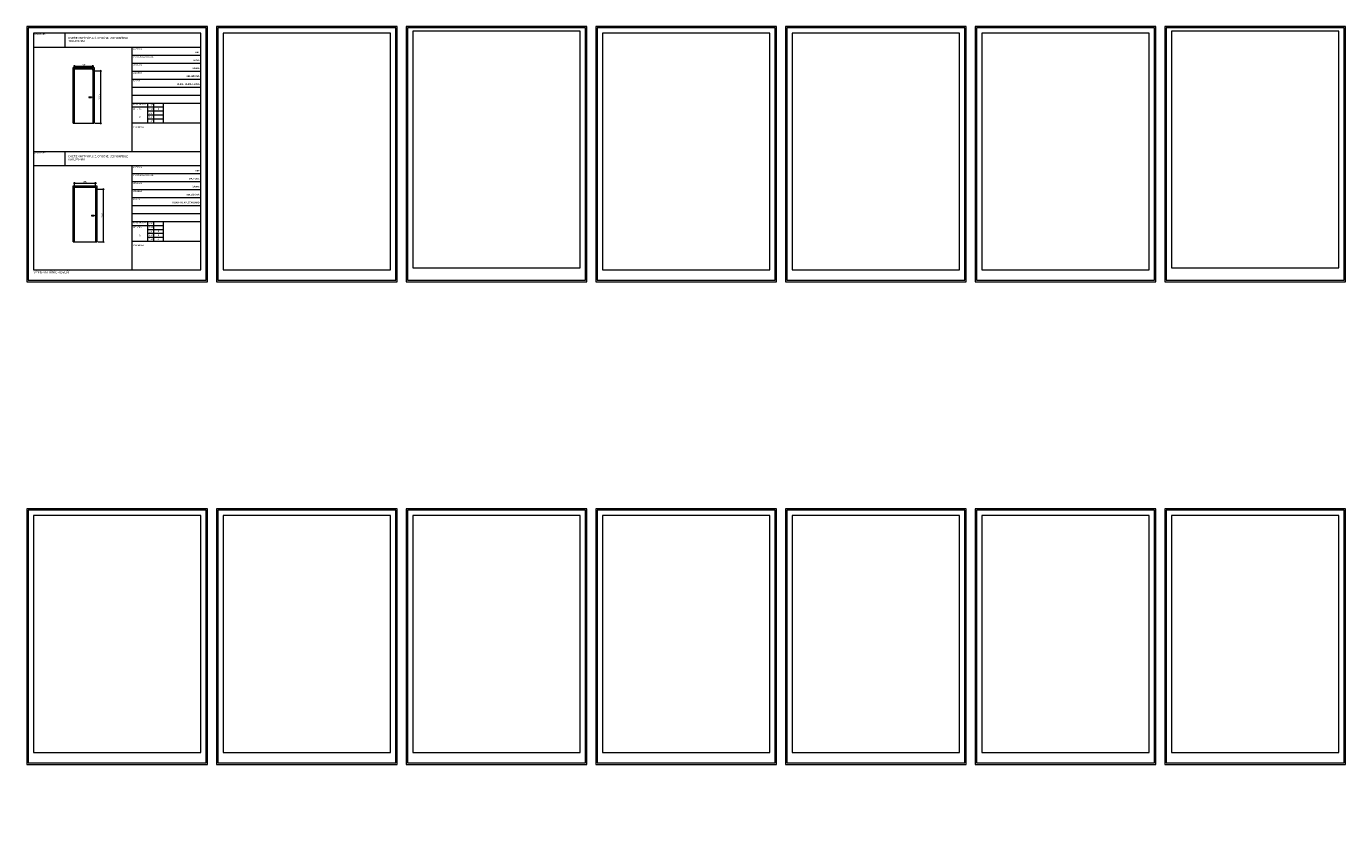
# Model space of a CAD drawing. Header units: millimetres. Extents: x 1370 to 200126, y -9734 to 86273.
# Tile 5 of 23: x 28658 to 78313, y -7478 to 23093. Entities that reach past the tile are written whole.
import ezdxf

# ---------------------------------------------------------------- set-up
doc = ezdxf.new("R2010")
doc.units = ezdxf.units.MM
doc.layers.get('0').update_dxf_attribs({"plot": 0})
doc.layers.add('000_NETISK', color=32, linetype='Continuous', lineweight=9, plot=False)
for name, color, linetype, lineweight in [('01_STAV_DVERE', 21, 'Continuous', 9), ('01_STAV_popis100', 4, 'Continuous', 13), ('AA_DVEŘE VNITŘNÍ', 21, 'Continuous', 15), ('AA_KOTY', 4, 'Continuous', 13), ('AA_POPIS', 7, 'Continuous', 13), ('AA_ROZPISKY', 7, 'Continuous', 15)]:
    doc.layers.add(name, color=color, linetype=linetype, lineweight=lineweight)
doc.styles.add('5.0 M50', font='arial.ttf', dxfattribs={"height": 250})
doc.styles.add('KCA', font='arial.ttf')
doc.styles.get("Standard").update_dxf_attribs({"font": 'arial.ttf'})
doc.dimstyles.new('AS20', dxfattribs={"dimtxt": 60, "dimasz": 50, "dimexe": 30, "dimexo": 30, "dimgap": 20, "dimtad": 0, "dimdec": 0, "dimrnd": 5, "dimdsep": 46, "dimtxsty": 'KCA', "dimblk1": 'OBLIQUE', "dimblk2": 'OBLIQUE', "dimsah": 1, "dimcen": 100, "dimdle": 30, "dimclrd": 256, "dimclre": 256, "dimclrt": 256, "dimadec": 0, "dimazin": 0, "dimtfac": 0.8, "dimtdec": 0, "dimtix": 1, "dimtmove": 1, "dimatfit": 0, "dimldrblk": 'OPEN', "dimfxl": 1, "dimtvp": 0.8, "dimtolj": 1, "dimlwd": -1, "dimlwe": -1, "dimarcsym": 0})

# ---------------------------------------------------------------- blocks, each defined once
blk = doc.blocks.new('_OBLIQUE')
at = {"color": 0, "linetype": 'ByBlock'}
blk.add_line((-0.5, -0.5), (0.5, 0.5), dxfattribs=at)
blk = doc.blocks.new('*D113')
at = {"layer": 'AA_KOTY', "transparency": 16777216}
for p, q in [((31244, 21415), (31487, 21415)), ((31457, 19415), (31457, 21445)), ((31244, 19445), (31487, 19445))]:
    blk.add_line(p, q, dxfattribs=at)
at = {"layer": 'Defpoints', "color": 0, "transparency": 16777216}
for p in [(31214, 21415), (31457, 21415), (31214, 19445)]:
    blk.add_point(p, dxfattribs=at)
at = {"layer": 'AA_KOTY', "transparency": 16777216, "xscale": 50, "yscale": 50, "zscale": 50}
for p, rotation in [((31457, 21415), 90), ((31457, 19445), 270)]:
    blk.add_blockref('_OBLIQUE', p, dxfattribs=dict(at, rotation=rotation))
at = {"layer": 'AA_KOTY', "transparency": 16777216, "insert": (31408, 20430), "char_height": 60, "attachment_point": 5, "rotation": 90, "style": 'KCA'}
blk.add_mtext('\\A1;1970', dxfattribs=at)
blk = doc.blocks.new('_OPEN')
at = {"color": 0, "linetype": 'ByBlock'}
for p, q in [((-1, 0.17), (0, 0)), ((0, 0), (-1, -0.17)), ((0, 0), (-1, 0))]:
    blk.add_line(p, q, dxfattribs=at)
blk = doc.blocks.new('*U48')
at = {"layer": '01_STAV_DVERE', "color": 0, "linetype": 'ByBlock', "lineweight": -2}
for p, q in [((0, 0), (0, 2100)), ((0, 2100), (800, 2100)), ((50, 0), (50, 2050)), ((50, 2050), (750, 2050)), ((750, 2050), (750, 0)), ((800, 2100), (800, 0)), ((600, 1000), (600, 975)), ((600, 1000), (700, 1000)), ((700, 1000), (700, 975)), ((600, 975), (700, 975)), ((0, 0), (800, 0))]:
    blk.add_line(p, q, dxfattribs=at)
blk = doc.blocks.new('*D114')
at = {"layer": 'AA_KOTY', "transparency": 16777216}
for p, q in [((30434, 21599), (31194, 21599)), ((30464, 21445), (30464, 21629)), ((31164, 21445), (31164, 21629))]:
    blk.add_line(p, q, dxfattribs=at)
at = {"layer": 'Defpoints', "color": 0, "transparency": 16777216}
for p in [(30464, 21415), (31164, 21599), (31164, 21415)]:
    blk.add_point(p, dxfattribs=at)
at = {"layer": 'AA_KOTY', "transparency": 16777216, "xscale": 50, "yscale": 50, "zscale": 50, "rotation": 180}
blk.add_blockref('_OBLIQUE', (30464, 21599), dxfattribs=at)
at = {"layer": 'AA_KOTY', "transparency": 16777216, "xscale": 50, "yscale": 50, "zscale": 50}
blk.add_blockref('_OBLIQUE', (31164, 21599), dxfattribs=at)
at = {"layer": 'AA_KOTY', "transparency": 16777216, "insert": (30814, 21649), "char_height": 60, "attachment_point": 5, "style": 'KCA'}
blk.add_mtext('\\A1;700', dxfattribs=at)
blk = doc.blocks.new('*D96')
at = {"layer": 'AA_KOTY', "transparency": 16777216}
for p, q in [((31344, 16960), (31587, 16960)), ((31557, 14960), (31557, 16990)), ((31344, 14990), (31587, 14990))]:
    blk.add_line(p, q, dxfattribs=at)
at = {"layer": 'Defpoints', "color": 0, "transparency": 16777216}
for p in [(31314, 16960), (31557, 16960), (31314, 14990)]:
    blk.add_point(p, dxfattribs=at)
at = {"layer": 'AA_KOTY', "transparency": 16777216, "xscale": 50, "yscale": 50, "zscale": 50}
for p, rotation in [((31557, 16960), 90), ((31557, 14990), 270)]:
    blk.add_blockref('_OBLIQUE', p, dxfattribs=dict(at, rotation=rotation))
at = {"layer": 'AA_KOTY', "transparency": 16777216, "insert": (31508, 15975), "char_height": 60, "attachment_point": 5, "rotation": 90, "style": 'KCA'}
blk.add_mtext('\\A1;1970', dxfattribs=at)
blk = doc.blocks.new('*U46')
at = {"layer": '01_STAV_DVERE', "color": 0, "linetype": 'ByBlock', "lineweight": -2}
for p, q in [((0, 0), (0, 2100)), ((0, 2100), (900, 2100)), ((50, 0), (50, 2050)), ((50, 2050), (850, 2050)), ((850, 2050), (850, 0)), ((900, 2100), (900, 0)), ((700, 1000), (700, 975)), ((700, 1000), (800, 1000)), ((800, 1000), (800, 975)), ((700, 975), (800, 975)), ((0, 0), (900, 0))]:
    blk.add_line(p, q, dxfattribs=at)
blk = doc.blocks.new('*D97')
at = {"layer": 'AA_KOTY', "transparency": 16777216}
for p, q in [((30434, 17194), (31294, 17194)), ((30464, 17040), (30464, 17224)), ((31264, 17040), (31264, 17224))]:
    blk.add_line(p, q, dxfattribs=at)
at = {"layer": 'Defpoints', "color": 0, "transparency": 16777216}
for p in [(30464, 17010), (31264, 17194), (31264, 17010)]:
    blk.add_point(p, dxfattribs=at)
at = {"layer": 'AA_KOTY', "transparency": 16777216, "xscale": 50, "yscale": 50, "zscale": 50, "rotation": 180}
blk.add_blockref('_OBLIQUE', (30464, 17194), dxfattribs=at)
at = {"layer": 'AA_KOTY', "transparency": 16777216, "xscale": 50, "yscale": 50, "zscale": 50}
blk.add_blockref('_OBLIQUE', (31264, 17194), dxfattribs=at)
at = {"layer": 'AA_KOTY', "transparency": 16777216, "insert": (30864, 17244), "char_height": 60, "attachment_point": 5, "style": 'KCA'}
blk.add_mtext('\\A1;800', dxfattribs=at)

msp = doc.modelspace()

# ---------------------------------------------------------------- linework, layer by layer
at = {"layer": '000_NETISK', "color": 7, "ltscale": 1000}
for points in [[(28673, 23092.9), (28673, 13475.7), (35473, 13475.7), (35473, 23092.9)], [(28673, 13475.7), (35473, 13475.7), (35473, 23092.9), (28673, 23092.9)], [(28723, 23042.9), (28723, 13543.3), (35423, 13543.3), (35423, 23042.9)], [(35813, 23092.9), (35813, 13475.7), (42613, 13475.7), (42613, 23092.9)], [(35813, 13475.7), (42613, 13475.7), (42613, 23092.9), (35813, 23092.9)], [(35863, 23042.9), (35863, 13543.3), (42563, 13543.3), (42563, 23042.9)], [(42953, 23092.9), (42953, 13475.7), (49753, 13475.7), (49753, 23092.9)], [(42953, 13475.7), (49753, 13475.7), (49753, 23092.9), (42953, 23092.9)], [(43003, 23042.9), (43003, 13543.3), (49703, 13543.3), (49703, 23042.9)], [(50093, 23092.9), (50093, 13475.7), (56893, 13475.7), (56893, 23092.9)], [(50093, 13475.7), (56893, 13475.7), (56893, 23092.9), (50093, 23092.9)], [(50143, 23042.9), (50143, 13543.3), (56843, 13543.3), (56843, 23042.9)], [(57233, 23092.9), (57233, 13475.7), (64033, 13475.7), (64033, 23092.9)], [(57233, 13475.7), (64033, 13475.7), (64033, 23092.9), (57233, 23092.9)], [(57283, 23042.9), (57283, 13543.3), (63983, 13543.3), (63983, 23042.9)], [(64373, 23092.9), (64373, 13475.7), (71173, 13475.7), (71173, 23092.9)], [(64373, 13475.7), (71173, 13475.7), (71173, 23092.9), (64373, 23092.9)], [(64423, 23042.9), (64423, 13543.3), (71123, 13543.3), (71123, 23042.9)], [(71513, 23092.9), (71513, 13475.7), (78313, 13475.7), (78313, 23092.9)], [(71513, 13475.7), (78313, 13475.7), (78313, 23092.9), (71513, 23092.9)], [(71563, 23042.9), (71563, 13543.3), (78263, 13543.3), (78263, 23042.9)], [(28673, 4928.9), (28673, -4688.2), (35473, -4688.2), (35473, 4928.9)], [(28673, -4688.2), (35473, -4688.2), (35473, 4928.9), (28673, 4928.9)], [(28723, 4878.9), (28723, -4620.6), (35423, -4620.6), (35423, 4878.9)], [(35813, 4928.9), (35813, -4688.2), (42613, -4688.2), (42613, 4928.9)], [(35813, -4688.2), (42613, -4688.2), (42613, 4928.9), (35813, 4928.9)], [(35863, 4878.9), (35863, -4620.6), (42563, -4620.6), (42563, 4878.9)], [(42953, 4928.9), (42953, -4688.2), (49753, -4688.2), (49753, 4928.9)], [(42953, -4688.2), (49753, -4688.2), (49753, 4928.9), (42953, 4928.9)], [(43003, 4878.9), (43003, -4620.6), (49703, -4620.6), (49703, 4878.9)], [(50093, 4928.9), (50093, -4688.2), (56893, -4688.2), (56893, 4928.9)], [(50093, -4688.2), (56893, -4688.2), (56893, 4928.9), (50093, 4928.9)], [(50143, 4878.9), (50143, -4620.6), (56843, -4620.6), (56843, 4878.9)], [(57233, 4928.9), (57233, -4688.2), (64033, -4688.2), (64033, 4928.9)], [(57233, -4688.2), (64033, -4688.2), (64033, 4928.9), (57233, 4928.9)], [(57283, 4878.9), (57283, -4620.6), (63983, -4620.6), (63983, 4878.9)], [(64373, 4928.9), (64373, -4688.2), (71173, -4688.2), (71173, 4928.9)], [(64373, -4688.2), (71173, -4688.2), (71173, 4928.9), (64373, 4928.9)], [(64423, 4878.9), (64423, -4620.6), (71123, -4620.6), (71123, 4878.9)], [(71513, 4928.9), (71513, -4688.2), (78313, -4688.2), (78313, 4928.9)], [(71513, -4688.2), (78313, -4688.2), (78313, 4928.9), (71513, 4928.9)], [(71563, 4878.9), (71563, -4620.6), (78263, -4620.6), (78263, 4878.9)]]:
    msp.add_lwpolyline(points, close=True, dxfattribs=at)
at = {"layer": '01_STAV_popis100', "color": 7, "ltscale": 1000}
for p, q in [((30108, 22842.9), (30108, 22308.9)), ((28923, 22308.9), (35223, 22308.9)), ((32630, 22308.9), (32630, 18385.4)), ((32630, 22008.9), (35223, 22008.9)), ((32630, 21708.9), (35223, 21708.9)), ((32630, 21408.9), (35223, 21408.9)), ((32630, 21108.9), (35223, 21108.9)), ((32630, 20808.9), (35223, 20808.9)), ((32630, 20508.9), (35223, 20508.9)), ((32630, 20208.9), (35223, 20208.9)), ((32630, 20058.9), (33801, 20058.9)), ((33215.5, 20208.9), (33215.5, 19458.9)), ((33215.5, 19908.9), (33801, 19908.9)), ((33445, 20208.9), (33445, 19458.9)), ((33801, 20208.9), (33801, 19458.9)), ((32630, 19458.9), (35223, 19458.9)), ((33215.5, 19758.9), (33801, 19758.9)), ((33215.5, 19608.9), (33801, 19608.9)), ((28923, 18387.9), (35223, 18387.9)), ((30108, 18387.9), (30108, 17853.9)), ((28923, 17853.9), (35223, 17853.9)), ((32630, 17853.9), (32630, 13930.4)), ((32630, 17553.9), (35223, 17553.9)), ((32630, 17553.9), (35223, 17553.9)), ((32630, 17253.9), (35223, 17253.9)), ((32630, 17253.9), (35223, 17253.9)), ((32630, 16953.9), (35223, 16953.9)), ((32630, 16953.9), (35223, 16953.9)), ((32630, 16653.9), (35223, 16653.9)), ((32630, 16653.9), (35223, 16653.9)), ((32630, 16353.9), (35223, 16353.9)), ((32630, 16353.9), (35223, 16353.9)), ((32630, 16053.9), (35223, 16053.9)), ((32630, 16053.9), (35223, 16053.9)), ((32630, 15753.9), (35223, 15753.9)), ((32630, 15753.9), (35223, 15753.9)), ((32630, 15603.9), (33801, 15603.9)), ((32630, 15603.9), (33801, 15603.9)), ((33215.5, 15753.9), (33215.5, 15003.9)), ((33215.5, 15753.9), (33215.5, 15003.9)), ((33215.5, 15453.9), (33801, 15453.9)), ((33215.5, 15453.9), (33801, 15453.9)), ((33445, 15753.9), (33445, 15003.9)), ((33445, 15753.9), (33445, 15003.9)), ((33801, 15753.9), (33801, 15003.9)), ((33801, 15753.9), (33801, 15003.9)), ((32630, 15003.9), (35223, 15003.9)), ((32630, 15003.9), (35223, 15003.9)), ((33215.5, 15303.9), (33801, 15303.9)), ((33215.5, 15303.9), (33801, 15303.9)), ((33215.5, 15153.9), (33801, 15153.9)), ((33215.5, 15153.9), (33801, 15153.9))]:
    msp.add_line(p, q, dxfattribs=at)
for points in [[(28923, 22842.9), (28923, 13932.9), (35223, 13932.9), (35223, 22842.9)], [(36063, 22842.9), (36063, 13932.9), (42363, 13932.9), (42363, 22842.9)], [(43203, 22910.5), (43203, 14000.5), (49503, 14000.5), (49503, 22910.5)], [(50343, 22842.9), (50343, 13932.9), (56643, 13932.9), (56643, 22842.9)], [(57483, 22842.9), (57483, 13932.9), (63783, 13932.9), (63783, 22842.9)], [(64623, 22842.9), (64623, 13932.9), (70923, 13932.9), (70923, 22842.9)], [(71763, 22910.5), (71763, 14000.5), (78063, 14000.5), (78063, 22910.5)], [(28923, 4678.9), (28923, -4231.1), (35223, -4231.1), (35223, 4678.9)], [(36063, 4678.9), (36063, -4231.1), (42363, -4231.1), (42363, 4678.9)], [(43203, 4678.9), (43203, -4231.1), (49503, -4231.1), (49503, 4678.9)], [(50343, 4678.9), (50343, -4231.1), (56643, -4231.1), (56643, 4678.9)], [(57483, 4678.9), (57483, -4231.1), (63783, -4231.1), (63783, 4678.9)], [(64623, 4678.9), (64623, -4231.1), (70923, -4231.1), (70923, 4678.9)], [(71763, 4678.9), (71763, -4231.1), (78063, -4231.1), (78063, 4678.9)]]:
    msp.add_lwpolyline(points, close=True, dxfattribs=at)

# ---------------------------------------------------------------- block references
at = {"layer": 'AA_DVEŘE VNITŘNÍ', "color": 7}
for name, p in [('*U48', (30414.1, 19445.1)), ('*U46', (30414.1, 14990.1))]:
    msp.add_blockref(name, p, dxfattribs=at)

# ---------------------------------------------------------------- texts
at = {"layer": 'AA_POPIS', "color": 7, "attachment_point": 1, "rotation": 359.99437, "style": '5.0 M50'}
for s, width, heights, insert, char_height in [('\\A1;ČÍSLO DVEŘÍ', 1156.466, [0], (28951.5, 22813.8), 50), ('\\A1;DVEŘE VNITŘNÍ PLNÉ, OTOČNÉ, JEDNOKŘÍDLÉ\\P700/1970 MM', 3185.769, [0], (30243.2, 22692.3), 70), ('MATERIÁL', 672.312, [0], (32681, 22263.9), 50), ('POVRCHOVÁ ÚPRAVA', 1088.492, [0], (32681, 21969.4), 50), ('ZASKLENÍ', 672.312, [0], (32681, 21669.4), 50), ('ZÁRUBEŇ', 942.754, [0], (32681, 21369.4), 50), ('KOVÁNÍ', 942.754, [0], (32681, 21069.4), 50), ('CELKEM:', 942.754, [0], (32679, 20009), 50), ('POČET KUSŮ', 942.754, [0], (32681, 20181.4), 50), ('2.NP', 942.754, [0], (33266.5, 20005.8), 50), ('1.NP', 942.754, [0], (33266.5, 20165.9), 50), ('\\pi166.95;1', 356, [60.2], (26305, 20170.8), 60), ('\\pi158.13;2', 356, [60.2], (33445, 20020.8), 60), ('4.NP', 942.754, [0], (33266.5, 19707.8), 50), ('5.NP', 942.754, [0], (33266.5, 19556.1), 50), ('3.NP', 942.754, [0], (33266.5, 19849.4), 50), ('\\pi272;4', 585.5, [0], (18350, 19706.4), 60), ('\\pi281.7;1', 585.5, [0], (25490, 19706.4), 60), ('\\pi272.88;2', 585.5, [0], (32630, 19706.4), 60), ('POZNÁMKA:', 942.754, [0], (32681, 19333.6), 50), ('\\A1;ČÍSLO DVEŘÍ', 1156.466, [0], (28951.5, 18358.8), 50), ('\\A1;DVEŘE VNITŘNÍ PLNÉ, OTOČNÉ, JEDNOKŘÍDLÉ\\P800/1970 MM', 3185.769, [0], (30243.2, 18237.3), 70), ('MATERIÁL', 672.312, [0], (32681, 17808.9), 50), ('POVRCHOVÁ ÚPRAVA', 1088.492, [0], (32681, 17514.4), 50), ('ZASKLENÍ', 672.312, [0], (32681, 17214.4), 50), ('ZÁRUBEŇ', 942.754, [0], (32681, 16914.4), 50), ('KOVÁNÍ', 942.754, [0], (32681, 16614.4), 50), ('\\pi166.95;1', 356, [60.2], (19165, 15715.8), 60), ('CELKEM:', 942.754, [0], (32679, 15554), 50), ('POČET KUSŮ', 942.754, [0], (32681, 15726.4), 50), ('3.NP', 942.754, [0], (33266.5, 15394.4), 50), ('2.NP', 942.754, [0], (33266.5, 15550.8), 50), ('1.NP', 942.754, [0], (33266.5, 15710.9), 50), ('\\pi166.95;1', 356, [60.2], (26305, 15565.8), 60), ('\\pi158.13;2', 356, [60.2], (33445, 15415.8), 60), ('4.NP', 942.754, [0], (33266.5, 15252.8), 50), ('5.NP', 942.754, [0], (33266.5, 15101.1), 50), ('\\pi281.7;1', 585.5, [0], (18350, 15251.4), 60), ('\\pi281.7;1', 585.5, [0], (25490, 15251.4), 60), ('\\pi157.25;4', 356, [60.2], (33445, 15115.8), 60), ('\\pi158.13;2', 356, [60.2], (33445, 15265.8), 60), ('\\pi272.98;8', 585.5, [0], (32630, 15251.4), 60), ('POZNÁMKA:', 942.754, [0], (32681, 14878.6), 50), ('VÝPIS VNITŘNÍCH DVEŘÍ', 1635, [0], (28933, 13876.5), 80)]:
    msp.add_mtext_dynamic_manual_height_columns(s, width=width, gutter_width=1250, heights=heights, dxfattribs=dict(at, insert=insert, char_height=char_height))
at = {"layer": 'AA_POPIS', "color": 7, "char_height": 55, "attachment_point": 3, "rotation": 359.99437}
for s, insert in [('\\pt1155;{\\fArial|b1|i0|c238|p34;DÝHA}', (35173, 21844.9)), ('\\pt1155;{\\fArial|b1|i0|c238|p34;HDF}', (35173, 22144.9)), ('\\pt1155;{\\fArial|b1|i0|c238|p34;ŽÁDNÉ}', (35173, 21544.9)), ('\\pt1155;{\\fArial|b1|i0|c238|p34;KLIKA - KLIKA, LUXUS}', (35173, 20944.9)), ('\\pt1155;{\\fArial|b1|i0|c238|p34;OBLOŽKOVÁ}', (35173, 21244.9)), ('\\pt1155;{\\fArial|b1|i0|c238|p34;CPL FOLIE}', (35173, 17389.9)), ('\\pt1155;{\\fArial|b1|i0|c238|p34;HDF}', (35173, 17689.9)), ('\\pt1155;{\\fArial|b1|i0|c238|p34;ŽÁDNÉ}', (35173, 17089.9)), ('\\pt1155;{\\fArial|b1|i0|c238|p34;KLIKA - KLIKA, STANDARD}', (35173, 16489.9)), ('\\pt1155;{\\fArial|b1|i0|c238|p34;OBLOŽKOVÁ}', (35173, 16789.9))]:
    msp.add_mtext_dynamic_manual_height_columns(s, width=2130.527, gutter_width=150, heights=[0], dxfattribs=dict(at, insert=insert))
at = {"layer": 'AA_ROZPISKY', "color": 7, "insert": (8903.3, -6570.8), "char_height": 93.333, "attachment_point": 1, "rotation": 359.99437}
msp.add_mtext_dynamic_manual_height_columns('\\pi507.99;{\\W0.7;\\C256;Lublaňská 1002/9, 120 00 Praha 2\\P\\pi496.65,t1430,1523.3;IČO: 29136440 | +420 736 630 021\\P\\pi541.79,t1475.1,2501.8;www.ecoten.cz | info@ecoten.cz\\H1.0805x; }', width=2400.007, gutter_width=150, heights=[0], dxfattribs=at)

# ---------------------------------------------------------------- dimensions: what is measured, and where the dimension line sits
at = {"layer": 'AA_KOTY', "color": 7}
for base, p1, p2, picture, middle in [((31164.1, 21599.5), (30464.1, 21415.1), (31164.1, 21415.1), '*D114', (30814.1, 21648.5)), ((31264.1, 17194.5), (30464.1, 17010.1), (31264.1, 17010.1), '*D97', (30864.1, 17243.5))]:
    dim = msp.add_linear_dim(base=base, p1=p1, p2=p2, dimstyle='AS20', dxfattribs=at)
    dim.commit()
    dim.dimension.update_dxf_attribs({"geometry": picture, "text_midpoint": middle})
for base, p1, p2, picture, middle in [((31457.1, 21415.1), (31214.1, 19445.1), (31214.1, 21415.1), '*D113', (31408.1, 20430.1)), ((31557.1, 16960.1), (31314.1, 14990.1), (31314.1, 16960.1), '*D96', (31508.1, 15975.1))]:
    dim = msp.add_linear_dim(base=base, p1=p1, p2=p2, angle=90, dimstyle='AS20', dxfattribs=at)
    dim.commit()
    dim.dimension.update_dxf_attribs({"geometry": picture, "text_midpoint": middle})

doc.saveas('drawing.dxf')
